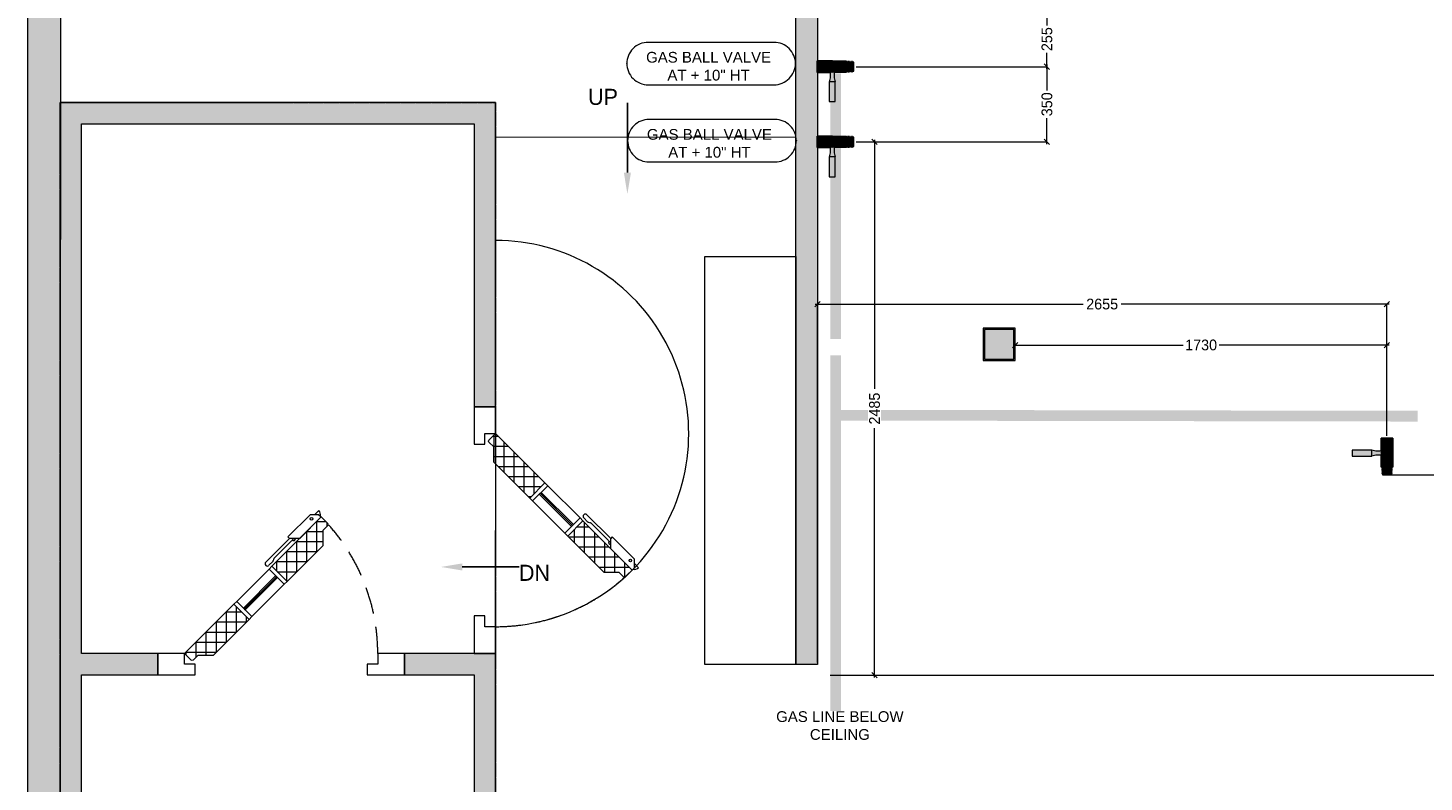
# Model space of a CAD drawing. Header units: metres. Extents: x 362935 to 596424, y 80601 to 172483.
# Tile 109 of 145: x 379021 to 385525, y 135237 to 138751. Entities that reach past the tile are written whole.
import ezdxf
from ezdxf import colors
from ezdxf.entities.mleader import LeaderData, LeaderLine
from ezdxf.math import Vec2, Vec3

# ---------------------------------------------------------------- set-up
doc = ezdxf.new("R2010")
doc.units = ezdxf.units.M
doc.linetypes.add('DASHED2', pattern=[9.525, 6.35, -3.175])
doc.linetypes.add('pl_equip$0$HIDDEN2', pattern=[0.1875, 0.125, -0.0625])
doc.layers.get('0').update_dxf_attribs({"color": 8, "lineweight": 5})
doc.layers.get('Defpoints').update_dxf_attribs({"color": 8, "lineweight": 5})
for name, color, linetype, lineweight in [('7', 8, 'Continuous', 5), ('CIVIL TAG', 8, 'Continuous', 5), ('HO GAS LINE', 8, 'Continuous', 5), ('INSULATED WALL', 8, 'Continuous', 5), ('KITCHEN EQUIPMENT', 8, 'Continuous', 0), ('SA-GAS', 8, 'Continuous', 5), ('WALL 100', 8, 'Continuous', 5), ('WALL 200', 8, 'Continuous', 5), ('WALLS', 8, 'Continuous', 5)]:
    doc.layers.add(name, color=color, linetype=linetype, lineweight=lineweight)
doc.styles.add('Arial', font='arial.ttf')
doc.styles.get("Standard").update_dxf_attribs({"font": 'arial.ttf'})
doc.styles.add('TXT', font='stylu.ttf', dxfattribs={"height": 50})
doc.dimstyles.new('ARA-50', dxfattribs={"dimtxt": 50, "dimasz": 25, "dimexe": 0, "dimexo": 10, "dimgap": 0, "dimtad": 0, "dimdec": 0, "dimrnd": 5, "dimzin": 0, "dimdsep": 46, "dimtxsty": 'TXT', "dimblk": 'OBLIQUE', "dimcen": 0, "dimdle": 10, "dimclrd": 256, "dimclre": 256, "dimclrt": 256, "dimadec": 4, "dimazin": 0, "dimtfac": 1, "dimtdec": 0, "dimtofl": 0, "dimtmove": 1, "dimatfit": 3, "dimfxl": 0, "dimtolj": 1, "dimtzin": 0, "dimlwd": -1, "dimlwe": -1, "dimarcsym": 0})
pattern_1 = [(269.9993, (1.150003, -0.050022), (0.046875, -6e-07), []), (359.9993, (1.150003, -0.050022), (6e-07, 0.046875), [])]

# ---------------------------------------------------------------- blocks, each defined once
blk = doc.blocks.new('PULL')
at = {"color": 0}
for p, q in [((6.73, 5.65), (3.5, 2.42)), ((3.9, 2), (8.32, 6.42)), ((6.91, 6.11), (6.84, 5.84)), ((7.73, 7.01), (7.02, 6.3)), ((8.32, 7.01), (8.32, 7.01)), ((2, 2), (-2, -2)), ((0.07, -2.41), (4.2, 1.71)), ((2, 2), (3.9, 2)), ((4.2, 1.71), (3.9, 2)), ((-1.59, -2.41), (-2, -2)), ((-1.59, -2.41), (0.07, -2.41)), ((-0.76, -2.41), (-1.55, -3.21))]:
    blk.add_line(p, q, dxfattribs=at)
blk.add_circle((-0.21, -1.66), 0.236, dxfattribs=at)
for centre, radius, start, end in [((6.44, 5.95), 0.417, 314.9993, 345.2428), ((7.32, 6.01), 0.417, 134.9993, 165.2428), ((8.03, 6.72), 0.417, 44.9993, 134.9993), ((8.03, 6.72), 0.417, 314.9993, 44.9993), ((3.16, 2), 0.393, 52.4126, 179.9993), ((4.75, 1.12), 1.81, 134.0072, 150.6114), ((-0.76, -2.41), 1.12, 166.6084, 224.9993)]:
    blk.add_arc(centre, radius, start, end, dxfattribs=at)
blk = doc.blocks.new('door walk ins')
h = blk.add_hatch()
h.set_pattern_fill('ANSI37', color=0, scale=0.375, angle=-135.00068)
h.set_pattern_definition(pattern_1)
h.paths.add_polyline_path([(0.7245, -0.2591), (0.7952, -0.3298), (1.025, -0.1), (0.9941, -0.0691, 0.414214), (0.9852, -0.0691), (0.9631, -0.0912), (0.8924, -0.0912)])
h = blk.add_hatch()
h.set_pattern_fill('ANSI37', color=0, scale=0.375, angle=-135.00068)
h.set_pattern_definition(pattern_1)
h.paths.add_polyline_path([(0.3834, -0.6002, 0.198912), (0.3798, -0.609), (0.3798, -0.6745), (0.3577, -0.6966, 0.414214), (0.3577, -0.7055), (0.3886, -0.7364), (0.6184, -0.5066), (0.5477, -0.4359)])
at = {"color": 0}
for points in [[(0, 0), (0, -0.1), (0.125, -0.1), (0.125, -0.05), (0.175, -0.05), (0.175, 0)], [(0.975, 0), (0.975, -0.05), (1.025, -0.05), (1.025, -0.1), (1.15, -0.1), (1.15, 0)], [(0.7112, -0.2724), (0.7245, -0.2591), (0.7952, -0.3298), (0.7819, -0.3431)], [(0.5919, -0.4536), (0.7422, -0.3033), (0.7466, -0.3077), (0.5963, -0.458)], [(0.5963, -0.458), (0.7466, -0.3077), (0.751, -0.3122), (0.6007, -0.4624)], [(0.5477, -0.4359), (0.561, -0.4226), (0.6317, -0.4933), (0.6184, -0.5066)]]:
    blk.add_lwpolyline(points, close=True, dxfattribs=at)
for points in [[(0.7245, -0.2591), (0.8924, -0.0912), (0.9631, -0.0912), (0.9852, -0.0691, -0.414207), (0.9941, -0.0691), (1.025, -0.1), (0.7952, -0.3298)], [(0.5477, -0.4359), (0.3798, -0.6038), (0.3798, -0.6745), (0.3577, -0.6966, 0.414207), (0.3577, -0.7055), (0.3886, -0.7364), (0.6184, -0.5066)]]:
    blk.add_lwpolyline(points, format="xyb", close=True, dxfattribs=at)
for points in [[(0.561, -0.4226), (0.7112, -0.2724)], [(0.6317, -0.4933), (0.7819, -0.3431)]]:
    blk.add_lwpolyline(points, dxfattribs=at)
at = {"color": 0, "linetype": 'pl_equip$0$HIDDEN2'}
blk.add_arc((1.025, -0.1), 0.9, 179.99932, 221.81458, dxfattribs=at)
at = {"color": 0, "xscale": 0.0250000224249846, "yscale": 0.0250000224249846, "zscale": 0.0250000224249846}
blk.add_blockref('PULL', (0.4387, -0.6863), dxfattribs=at)
blk = doc.blocks.new('fffffff')
at = {"layer": 'SA-GAS'}
for color, points in [(1, [(62188, -25567), (62188, -25797), (62171, -25797), (62168, -25796), (62138, -25745), (62038, -25745), (61988, -25831), (61988, -25567)]), (1, [(61988, -25831), (61988, -26076), (62188, -26076), (62188, -25865), (62171, -25865), (62168, -25866), (62138, -25917), (62038, -25917)]), (40, [(62351, -25777), (62697, -25777), (62697, -25885), (62351, -25885)])]:
    blk.add_hatch(color=color, dxfattribs=at).paths.add_polyline_path(points)
at = {"layer": 'SA-GAS', "true_color": 0xf2f2f2}
blk.add_hatch(color=7, dxfattribs=at).paths.add_polyline_path([(62038, -25745), (61988, -25831), (62038, -25917), (62138, -25917), (62188, -25831), (62138, -25745)])
at = {"layer": 'SA-GAS', "true_color": 0xe3e3e3}
for points in [[(62282, -25865), (62351, -25885), (62351, -25777), (62282, -25797), (62168, -25797, 0.003284), (62167, -25796, -0.092405), (62129, -25777, 2.004689), (62129, -25885, -0.101103), (62171, -25865), (62188, -25865)], [(62007, -26076), (62169, -26076), (62169, -26212), (62007, -26212)]]:
    blk.add_hatch(color=254, dxfattribs=at).paths.add_polyline_path(points)
at = {"layer": 'SA-GAS', "color": 0}
for points in [[(62188, -25797), (62188, -25567), (61988, -25567), (61988, -26076), (62188, -26076), (62188, -25865)], [(62188, -25567), (62188, -25797), (62171, -25797), (62168, -25796), (62138, -25745), (62038, -25745), (61988, -25831), (61988, -25567), (62188, -25567)], [(62168, -25796), (62138, -25745), (62038, -25745), (61988, -25831), (62038, -25917), (62138, -25917), (62168, -25866)], [(61988, -25831), (61988, -26076), (62188, -26076), (62188, -25865), (62171, -25865), (62168, -25866), (62138, -25917), (62038, -25917), (61988, -25831), (61988, -26076)], [(62171, -25797), (62282, -25797)], [(62171, -25865), (62282, -25865)], [(62282, -25797), (62351, -25777)], [(62282, -25865), (62351, -25885)]]:
    blk.add_lwpolyline(points, dxfattribs=at)
for points in [[(62038, -25745), (61988, -25831), (62038, -25917), (62138, -25917), (62188, -25831), (62138, -25745)], [(62351, -25777), (62697, -25777), (62697, -25885), (62351, -25885)], [(61995, -26089), (62180, -26089), (62180, -26098), (61995, -26098)], [(61995, -26111), (62180, -26111), (62180, -26120), (61995, -26120)], [(61995, -26133), (62180, -26133), (62180, -26141), (61995, -26141)], [(61995, -26157), (62180, -26157), (62180, -26166), (61995, -26166)], [(62007, -26076), (62169, -26076), (62169, -26212), (62007, -26212)], [(61995, -26179), (62180, -26179), (62180, -26187), (61995, -26187)]]:
    blk.add_lwpolyline(points, close=True, dxfattribs=at)
for centre, radius, start, end in [((62088, -25831), 86.4, 30, 330), ((62088, -25831), 67.6, 52.9373, 307.0627), ((62199, -25683), 117, 233.0047, 256.0482), ((62199, -25979), 117, 103.9518, 126.9953)]:
    blk.add_arc(centre, radius, start, end, dxfattribs=at)
blk = doc.blocks.new('_Oblique')
at = {"color": 0, "linetype": 'ByBlock', "lineweight": -2}
blk.add_line((-0.5, -0.5), (0.5, 0.5), dxfattribs=at)
blk = doc.blocks.new('*D89')
at = {"transparency": 16777216}
for p, q in [((383630.6, 138827.2), (383768.2, 138827.2)), ((383768.2, 138837.2), (383768.2, 138763.3)), ((383768.2, 138560.7), (383768.2, 138634.7)), ((382879, 138570.7), (383768.2, 138570.7))]:
    blk.add_line(p, q, dxfattribs=at)
at = {"layer": 'Defpoints', "color": 0, "transparency": 16777216}
for p in [(383620.6, 138827.2), (382869, 138570.7), (383768.2, 138570.7)]:
    blk.add_point(p, dxfattribs=at)
at = {"linetype": 'ByBlock', "transparency": 16777216, "xscale": 25, "yscale": 25, "zscale": 25}
for p, rotation in [((383768.2, 138827.2), 90), ((383768.2, 138570.7), 270)]:
    blk.add_blockref('_Oblique', p, dxfattribs=dict(at, rotation=rotation))
at = {"transparency": 16777216, "insert": (383768.2, 138699), "char_height": 50, "attachment_point": 5, "rotation": 90, "style": 'TXT', "bg_fill": 3, "box_fill_scale": 1.1, "bg_fill_color": 256, "bg_fill_true_color": 13158600, "bg_fill_transparency": 0}
blk.add_mtext('\\A1;255', dxfattribs=at)
blk = doc.blocks.new('*D90')
at = {"transparency": 16777216}
for p, q in [((382879, 138570.7), (383768.2, 138570.7)), ((383768.2, 138580.7), (383768.2, 138459.8)), ((383768.2, 138210.2), (383768.2, 138331.2)), ((382879, 138220.2), (383768.2, 138220.2))]:
    blk.add_line(p, q, dxfattribs=at)
at = {"layer": 'Defpoints', "color": 0, "transparency": 16777216}
for p in [(382869, 138570.7), (382869, 138220.2), (383768.2, 138220.2)]:
    blk.add_point(p, dxfattribs=at)
at = {"linetype": 'ByBlock', "transparency": 16777216, "xscale": 25, "yscale": 25, "zscale": 25}
for p, rotation in [((383768.2, 138570.7), 90), ((383768.2, 138220.2), 270)]:
    blk.add_blockref('_Oblique', p, dxfattribs=dict(at, rotation=rotation))
at = {"transparency": 16777216, "insert": (383768.2, 138395.5), "char_height": 50, "attachment_point": 5, "rotation": 90, "style": 'TXT', "bg_fill": 3, "box_fill_scale": 1.1, "bg_fill_color": 256, "bg_fill_true_color": 13158600, "bg_fill_transparency": 0}
blk.add_mtext('\\A1;350', dxfattribs=at)
blk = doc.blocks.new('*D91')
at = {"transparency": 16777216}
for p, q in [((382965, 138230.2), (382965, 137069.3)), ((382889, 138220.2), (382965, 138220.2)), ((382965, 135724.5), (382965, 136885.4)), ((382758.6, 135734.5), (382965, 135734.5))]:
    blk.add_line(p, q, dxfattribs=at)
at = {"layer": 'Defpoints', "color": 0, "transparency": 16777216}
for p in [(382879, 138220.2), (382748.6, 135734.5, 0), (382965, 135734.5)]:
    blk.add_point(p, dxfattribs=at)
at = {"transparency": 16777216, "xscale": 25, "yscale": 25, "zscale": 25}
for p, rotation in [((382965, 138220.2), 90), ((382965, 135734.5), 270)]:
    blk.add_blockref('_Oblique', p, dxfattribs=dict(at, rotation=rotation))
at = {"transparency": 16777216, "insert": (382965, 136977.3), "char_height": 50, "attachment_point": 5, "rotation": 90, "style": 'TXT', "bg_fill": 3, "box_fill_scale": 1.1, "bg_fill_color": 256, "bg_fill_true_color": 13158600, "bg_fill_transparency": 0}
blk.add_mtext('\\A1;2485', dxfattribs=at)
blk = doc.blocks.new('*D92')
at = {"transparency": 16777216}
for p, q in [((382688.6, 137464.2), (383937.3, 137464.2)), ((382698.6, 135794.5), (382698.6, 137464.2)), ((385362.2, 137464.2), (384113.5, 137464.2)), ((385352.2, 136849.8), (385352.2, 137464.2))]:
    blk.add_line(p, q, dxfattribs=at)
at = {"layer": 'Defpoints', "color": 0, "transparency": 16777216}
for p in [(385352.2, 137464.2), (385352.2, 136839.8), (382698.6, 135784.5)]:
    blk.add_point(p, dxfattribs=at)
at = {"linetype": 'ByBlock', "transparency": 16777216, "xscale": 25, "yscale": 25, "zscale": 25, "rotation": 180}
blk.add_blockref('_Oblique', (382698.6, 137464.2), dxfattribs=at)
at = {"linetype": 'ByBlock', "transparency": 16777216, "xscale": 25, "yscale": 25, "zscale": 25}
blk.add_blockref('_Oblique', (385352.2, 137464.2), dxfattribs=at)
at = {"transparency": 16777216, "insert": (384025.4, 137464.2), "char_height": 50, "attachment_point": 5, "style": 'TXT', "bg_fill": 3, "box_fill_scale": 1.1, "bg_fill_color": 256, "bg_fill_true_color": 13158600, "bg_fill_transparency": 0}
blk.add_mtext('\\A1;2655', dxfattribs=at)
blk = doc.blocks.new('*D93')
at = {"transparency": 16777216}
for p, q in [((385362.2, 136668.3), (385639.4, 136668.3)), ((385639.4, 136678.3), (385639.4, 136265.7)), ((385639.4, 135724.5), (385639.4, 136137.1)), ((382758.6, 135734.5), (385639.4, 135734.5))]:
    blk.add_line(p, q, dxfattribs=at)
at = {"layer": 'Defpoints', "color": 0, "transparency": 16777216}
for p in [(385352.2, 136668.3), (385639.4, 136668.3), (382748.6, 135734.5)]:
    blk.add_point(p, dxfattribs=at)
at = {"linetype": 'ByBlock', "transparency": 16777216, "xscale": 25, "yscale": 25, "zscale": 25}
for p, rotation in [((385639.4, 136668.3), 90), ((385639.4, 135734.5), 270)]:
    blk.add_blockref('_Oblique', p, dxfattribs=dict(at, rotation=rotation))
at = {"transparency": 16777216, "insert": (385639.4, 136201.4), "char_height": 50, "attachment_point": 5, "rotation": 90, "style": 'TXT', "bg_fill": 3, "box_fill_scale": 1.1, "bg_fill_color": 256, "bg_fill_true_color": 13158600, "bg_fill_transparency": 0}
blk.add_mtext('\\A1;935', dxfattribs=at)
blk = doc.blocks.new('*D96')
at = {"transparency": 16777216}
for p, q in [((383610.6, 137273.6), (384403.1, 137273.6)), ((383620.6, 137211.7), (383620.6, 137273.6)), ((385362.2, 137273.6), (384569.8, 137273.6)), ((385352.2, 136859.8), (385352.2, 137273.6))]:
    blk.add_line(p, q, dxfattribs=at)
at = {"layer": 'Defpoints', "color": 0, "transparency": 16777216}
for p in [(385352.2, 137273.6), (383620.6, 137201.7), (385352.2, 136849.8)]:
    blk.add_point(p, dxfattribs=at)
at = {"linetype": 'ByBlock', "transparency": 16777216, "xscale": 25, "yscale": 25, "zscale": 25, "rotation": 180}
blk.add_blockref('_Oblique', (383620.6, 137273.6), dxfattribs=at)
at = {"linetype": 'ByBlock', "transparency": 16777216, "xscale": 25, "yscale": 25, "zscale": 25}
blk.add_blockref('_Oblique', (385352.2, 137273.6), dxfattribs=at)
at = {"transparency": 16777216, "insert": (384486.4, 137273.6), "char_height": 50, "attachment_point": 5, "style": 'TXT', "bg_fill": 3, "box_fill_scale": 1.1, "bg_fill_color": 256, "bg_fill_true_color": 13158600, "bg_fill_transparency": 0}
blk.add_mtext('\\A1;1730', dxfattribs=at)

msp = doc.modelspace()

# ---------------------------------------------------------------- hatches: boundary and pattern name
at = {"layer": 'INSULATED WALL'}
h = msp.add_hatch(dxfattribs=at)
h.set_pattern_fill('HONEY', color=8, scale=10)
h.set_pattern_definition([(0, (110430.522, -24090.176), (47.625, 27.4963064), [31.75, -63.5]), (120, (110430.522, -24090.176), (-47.625, 27.4963066), [31.75, -63.5]), (60, (110430.522, -24090.176), (1e-07, 54.992613), [-63.5, 31.75])])
h.paths.add_polyline_path([(379170.6, 138403.9), (379170.6, 132816), (381199.4, 132816), (381099.4, 132816), (381199.4, 132816), (381199.4, 135835.9), (380775.5, 135835.9), (380775.5, 135735.9), (381099.4, 135735.9), (381099.4, 132916), (379270.6, 132916), (379270.6, 135735.9), (379625.5, 135735.9), (379625.5, 135835.9), (379270.6, 135835.9), (379270.6, 138303.9), (381099.4, 138303.9), (381099.4, 136985.9), (381199.4, 136985.9), (381199.4, 138403.9)])
at = {"layer": 'WALL 100', "true_color": 0x636466}
h = msp.add_hatch(color=251, dxfattribs=at)
h.dxf.hatch_style = 1
h.paths.add_polyline_path([(383542.5, 134921.2), (383542.5, 133721.9), (383442.5, 133721.9), (383442.5, 134921.2)])
h.paths.add_polyline_path([(383390.6, 133721.9), (382791.7, 133721.9), (382791.7, 133621.9), (383390.6, 133621.9)])
h.paths.add_polyline_path([(379020.6, 142812.4), (379171.9, 142837.8), (379170.6, 132692), (379020.6, 132692)])
h.paths.add_polyline_path([(382110.4, 139721.2), (382110.4, 139821.3), (382598.6, 139821.3), (382598.6, 139721.3)])
h.paths.add_polyline_path([(382698.6, 139971.3), (382698.6, 135784.5), (382598.6, 135784.5), (382598.6, 139971.3)])
h.paths.add_polyline_path([(379171.5, 139721.2), (379171.5, 139821.3), (381110.4, 139821.3), (381110.4, 139721.3)])
h.paths.add_polyline_path([(383470.6, 140862), (383470.6, 141625.2), (382698.6, 141455.1), (382698.6, 140821.3), (382598.6, 140821.3), (382598.6, 141535.1), (383620.6, 141764.8), (383620.6, 140862)])
h.paths.add_polyline_path([(388697.1, 145059.5), (388543.1, 145016.5), (387570.8, 132691.6), (387721.3, 132691.6)])
at = {"layer": 'WALL 200'}
h = msp.add_hatch(color=256, dxfattribs=at)
h.dxf.hatch_style = 1
h.paths.add_polyline_path([(383470.6, 137351.7), (383620.6, 137351.7), (383620.6, 137201.7), (383470.6, 137201.7)])

# ---------------------------------------------------------------- linework, layer by layer
at = {"const_width": 5}
msp.add_lwpolyline([(382598.6, 138241.8), (381199.4, 138241.8)], dxfattribs=at)
at = {"elevation": 0}
msp.add_lwpolyline([(382598.6, 135784.5), (382173.6, 135784.5), (382173.6, 137685.8), (382598.6, 137685.8), (382598.6, 135784.5)], dxfattribs=at)
at = {"layer": '7', "color": 252, "linetype": 'DASHED2', "ltscale": 0.5, "true_color": 0x8a8a8a}
msp.add_lwpolyline([(379171.3, 138403.9), (381199.4, 138403.9), (381199.4, 132816), (379171.3, 132816)], close=True, dxfattribs=at)
at = {"layer": 'HO GAS LINE', "color": 1}
for points in [[(382596.7, 138585.9), (382596.7, 138584.2, 0.414214), (382496.9, 138684.1), (381910.5, 138684.1, 0.414214), (381810.6, 138584.2), (381810.6, 138585.9, 0.414214), (381910.5, 138486), (382496.9, 138486, 0.414214)], [(382600.6, 138226.6), (382600.6, 138225, 0.414214), (382500.8, 138324.8), (381914.3, 138324.8, 0.414214), (381814.5, 138225), (381814.5, 138226.6, 0.414214), (381914.3, 138126.8), (382500.8, 138126.8, 0.414214)]]:
    msp.add_lwpolyline(points, format="xyb", close=True, dxfattribs=at)
at = {"layer": 'HO GAS LINE', "const_width": 50}
msp.add_lwpolyline([(382783.2, 138539), (382783.2, 137300.9)], dxfattribs=at)
at = {"layer": 'HO GAS LINE', "color": 2, "const_width": 50}
for points in [[(382783.2, 137226.2), (382783.2, 135568.8)], [(382783.2, 136946.6), (385494.9, 136942)]]:
    msp.add_lwpolyline(points, dxfattribs=at)
at = {"layer": 'INSULATED WALL', "color": 8}
msp.add_lwpolyline([(379170.6, 138403.9), (379170.6, 138403.9), (379170.6, 132816), (379170.6, 132816), (381199.4, 132816), (381099.4, 132816), (381199.4, 132816), (381199.4, 135835.9), (380775.5, 135835.9), (380775.5, 135735.9), (381099.4, 135735.9), (381099.4, 132916), (379270.6, 132916), (379270.6, 135735.9), (379625.5, 135735.9), (379625.5, 135835.9), (379270.6, 135835.9), (379270.6, 138303.9), (381099.4, 138303.9), (381099.4, 136985.9), (381199.4, 136985.9), (381199.4, 138403.9), (379170.6, 138403.9)], close=True, dxfattribs=at)
at = {"layer": 'KITCHEN EQUIPMENT'}
msp.add_line((381199.4, 136860.9), (381197.8, 135960.9), dxfattribs=at)
msp.add_arc((381199.4, 136860.9), 900, 269.89876, 89.99991, dxfattribs=at)
at = {"layer": 'WALL 200'}
for points in [[(383470.6, 137201.7), (383620.6, 137201.7), (383620.6, 137351.7), (383470.6, 137351.7)], [(383476.6, 137207.7), (383614.6, 137207.7), (383614.6, 137345.7), (383476.6, 137345.7)]]:
    msp.add_lwpolyline(points, close=True, dxfattribs=at)
at = {"layer": 'WALLS'}
msp.add_lwpolyline([(379020.6, 142812.4), (379171.9, 142837.8), (379170.6, 132692), (379020.6, 132692), (379020.6, 142812.4)], close=True, dxfattribs=at)
at = {"layer": 'WALLS', "elevation": 0}
msp.add_lwpolyline([(382698.6, 139971.3), (382698.6, 135784.5), (382598.6, 135784.5), (382598.6, 139971.3)], close=True, dxfattribs=at)

# ---------------------------------------------------------------- block references
at = {"layer": 'HO GAS LINE', "color": 0, "xscale": -0.2660780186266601, "yscale": 0.2660780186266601, "zscale": 0.2660780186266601}
for p, rotation in [((375894.7, 155091, 0), 89.99999999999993), ((375894.7, 154740.4, 0), 89.99999999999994)]:
    msp.add_blockref('fffffff', p, dxfattribs=dict(at, rotation=rotation))
msp.add_blockref('fffffff', (401872.5, 143642.7), dxfattribs=at)
at = {"layer": 'KITCHEN EQUIPMENT', "xscale": 1000, "yscale": 1000, "zscale": 1000}
for p, rotation in [((381099.4, 135835.9), 89.99999999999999), ((380775.5, 135735.9), 180)]:
    msp.add_blockref('door walk ins', p, dxfattribs=dict(at, rotation=rotation))

# ---------------------------------------------------------------- texts
at = {"layer": 'CIVIL TAG', "char_height": 75, "attachment_point": 9, "line_spacing_factor": 1.1, "style": 'TXT'}
for s, insert in [('UP', (381769.5, 138391.4)), ('DN', (381453.1, 136174.6))]:
    msp.add_mtext(s, dxfattribs=dict(at, insert=insert))
at = {"layer": 'HO GAS LINE', "color": 1, "char_height": 50, "attachment_point": 2, "style": 'Arial'}
for s, insert, width in [('GAS BALL VALVE AT + 10" HT', (382191.8, 138639.6, 3.6), 609.083), ('GAS BALL VALVE AT + 10" HT', (382195.7, 138280.3, 3.6), 609.083), ('GAS LINE BELOW CEILING ', (382803.5, 135567.1), 757.905)]:
    msp.add_mtext(s, dxfattribs=dict(at, insert=insert, width=width))

# ---------------------------------------------------------------- leaders
ml = msp.add_multileader_mtext('Standard')
ml.set_content('', color=256)
ml.set_leader_properties()
ml.build(insert=Vec2(0, 0))
ml.multileader.update_dxf_attribs({"arrow_head_size": 100})
ctx = ml.context
ctx.base_point, ctx.arrow_head_size, ctx.plane_origin = Vec3(381813.6, 138402.6), 100, Vec3(381813.5, 138038.1)
notes = []
notes.append((ctx, [(0, (1, 1, 0), (381813.5, 138402.6), (1, 0), 0.0459, [(0, [(381813.5, 137977.1)], 0, [])])]))
ctx.mtext.insert, ctx.mtext.flow_direction = Vec3(381815.6, 138402.6), 5
ml = msp.add_multileader_mtext('Standard')
ml.set_content('', color=256)
ml.set_leader_properties()
ml.build(insert=Vec2(0, 0))
ml.multileader.update_dxf_attribs({"arrow_head_size": 100})
ctx = ml.context
ctx.base_point, ctx.arrow_head_size, ctx.plane_origin, ctx.plane_x_axis, ctx.plane_y_axis = Vec3(381308.9, 136239.4), 100, Vec3(380944.4, 136239.4), Vec3(0, -1), Vec3(1, 0)
notes.append((ctx, [(0, (1, 1, 0), (381308.9, 136239.4), (0, -1), 0.0459, [(0, [(380944.4, 136239.4)], 0, [])])]))
ctx.mtext.insert, ctx.mtext.text_direction, ctx.mtext.rotation, ctx.mtext.flow_direction = Vec3(381308.9, 136237.4), Vec3(0, -1), 4.712389, 5
for ctx, leaders in notes:
    for number, flags, end, landing, length, lines in leaders:
        leader = LeaderData()
        leader.index, (leader.has_last_leader_line, leader.has_dogleg_vector, leader.attachment_direction) = number, flags
        leader.last_leader_point, leader.dogleg_vector, leader.dogleg_length = Vec3(end), Vec3(landing), length
        for number, points, colour, breaks in lines:
            line = LeaderLine()
            line.index, line.vertices, line.color, line.breaks = number, Vec3.list(points), colors.encode_raw_color(colour), breaks
            leader.lines.append(line)
        ctx.leaders.append(leader)

# ---------------------------------------------------------------- next in the draw order: dimensions: what is measured, and where the dimension line sits
dim = msp.add_linear_dim(base=(383768.2178, 138570.7424), p1=(383620.6308, 138827.1975, 0), p2=(382869.0168, 138570.7424, 0), angle=90, dimstyle='ARA-50')
dim.commit()
dim.dimension.update_dxf_attribs({"geometry": '*D89', "text_midpoint": (383768.2178, 138698.97)})

# ---------------------------------------------------------------- next in the draw order: dimensions: what is measured, and where the dimension line sits
dim = msp.add_linear_dim(base=(383768.2178, 138220.1915), p1=(382869.0168, 138570.7424, 0), p2=(382869.0168, 138220.1915, 0), angle=90, dimstyle='ARA-50')
dim.commit()
dim.dimension.update_dxf_attribs({"geometry": '*D90', "text_midpoint": (383768.2178, 138395.467)})

# ---------------------------------------------------------------- next in the draw order: dimensions: what is measured, and where the dimension line sits
dim = msp.add_linear_dim(base=(382965, 135734.5), p1=(382879, 138220.2), p2=(382748.6, 135734.5, 0), angle=90, dimstyle='ARA-50')
dim.commit()
dim.dimension.update_dxf_attribs({"geometry": '*D91', "text_midpoint": (382965, 136977.3)})

# ---------------------------------------------------------------- next in the draw order: dimensions: what is measured, and where the dimension line sits
dim = msp.add_linear_dim(base=(385352.2, 137464.2), p1=(382698.6, 135784.5, 0), p2=(385352.2, 136839.8), dimstyle='ARA-50')
dim.commit()
dim.dimension.update_dxf_attribs({"geometry": '*D92', "text_midpoint": (384025.4, 137464.2)})

# ---------------------------------------------------------------- next in the draw order: dimensions: what is measured, and where the dimension line sits
dim = msp.add_linear_dim(base=(385352.2, 137273.6), p1=(383620.6, 137201.7), p2=(385352.2, 136849.8), dimstyle='ARA-50')
dim.commit()
dim.dimension.update_dxf_attribs({"geometry": '*D96', "text_midpoint": (384486.4, 137273.6)})
dim = msp.add_linear_dim(base=(385639.4, 136668.3), p1=(382748.6, 135734.5, 0), p2=(385352.2, 136668.3), angle=90, dimstyle='ARA-50')
dim.commit()
dim.dimension.update_dxf_attribs({"geometry": '*D93', "text_midpoint": (385639.4, 136201.4)})

doc.saveas('drawing.dxf')
